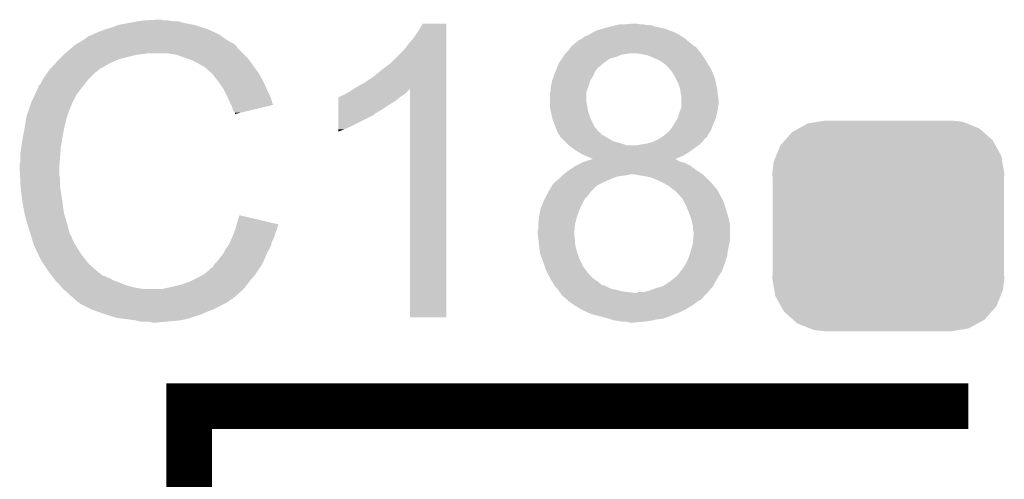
# Model space of a CAD drawing. Extents: x -0.05 to 0.95, y -0.15 to 2.1.
# Tile 37 of 51: x 0.2 to 0.33, y 1.67 to 1.73. Entities that reach past the tile are written whole.
import ezdxf

# ---------------------------------------------------------------- set-up
doc = ezdxf.new("R2010")
doc.units = 0
doc.layers.get('0').update_dxf_attribs({"linetype": 'CONTINUOUS'})
doc.layers.add('LTE_IOT_13_CLICK_V101A_GTO', color=11, linetype='CONTINUOUS')
doc.layers.add('LTE_IOT_13_CLICK_V101A_GTS', color=8, linetype='CONTINUOUS')

# ---------------------------------------------------------------- blocks, each defined once
blk = doc.blocks.new('CUSTOM_86')
for points in [[(-0.01175, 0.01282), (-0.01057, 0.01347), (0.01194, 0.01282), (0.01032, 0.01347)], [(-0.01057, 0.01347), (-0.0092, 0.01369), (0.01032, 0.01347), (0.00976, 0.01369)], [(-0.0092, 0.01369), (-0.00825, 0.01385), (0.00976, 0.01369), (0.00825, 0.01385)], [(-0.01358, 0.01127), (-0.01263, 0.01234), (0.01371, 0.01127), (0.01249, 0.01234)], [(-0.01263, 0.01234), (-0.01175, 0.01282), (0.01249, 0.01234), (0.01194, 0.01282)], [(-0.01475, 0.00922), (-0.01419, 0.01059), (0.01485, 0.00922), (0.01409, 0.01059)], [(-0.01419, 0.01059), (-0.01358, 0.01127), (0.01409, 0.01059), (0.01371, 0.01127)], [(-0.01508, 0.00841), (-0.01475, 0.00922), (0.01499, 0.00841), (0.01485, 0.00922)], [(-0.01525, 0.0069), (-0.01508, 0.00841), (0.01525, 0.0069), (0.01499, 0.00841)], [(-0.0152, 0.00607), (-0.01525, 0.0069), (0.0152, 0.00607), (0.01525, 0.0069)], [(-0.0152, -0.00607), (-0.0152, 0.00607), (0.0152, -0.00607), (0.0152, 0.00607)], [(-0.01525, -0.0069), (-0.0152, -0.00607), (0.01525, -0.0069), (0.0152, -0.00607)], [(-0.01499, -0.00841), (-0.01525, -0.0069), (0.01508, -0.00841), (0.01525, -0.0069)], [(-0.01485, -0.00922), (-0.01499, -0.00841), (0.01475, -0.00922), (0.01508, -0.00841)], [(-0.01409, -0.01059), (-0.01485, -0.00922), (0.01419, -0.01059), (0.01475, -0.00922)], [(-0.01371, -0.01127), (-0.01409, -0.01059), (0.01358, -0.01127), (0.01419, -0.01059)], [(-0.01249, -0.01234), (-0.01371, -0.01127), (0.01263, -0.01234), (0.01358, -0.01127)], [(-0.01194, -0.01282), (-0.01249, -0.01234), (0.01175, -0.01282), (0.01263, -0.01234)], [(-0.01032, -0.01347), (-0.01194, -0.01282), (0.01057, -0.01347), (0.01175, -0.01282)], [(-0.00976, -0.01369), (-0.01032, -0.01347), (0.0092, -0.01369), (0.01057, -0.01347)], [(-0.00825, -0.01385), (-0.00976, -0.01369), (0.00825, -0.01385), (0.0092, -0.01369)]]:
    blk.add_solid(points)

msp = doc.modelspace()

# ---------------------------------------------------------------- linework, layer by layer
at = {"layer": 'LTE_IOT_13_CLICK_V101A_GTO', "const_width": 0.006}
msp.add_lwpolyline([(0.2253, 1.577), (0.2253, 1.6793), (0.3277, 1.6793)], dxfattribs=at)
at = {"layer": 'LTE_IOT_13_CLICK_V101A_GTO'}
for points in [[(0.2159, 1.7294), (0.2175, 1.7297), (0.226, 1.7294), (0.2245, 1.7297)], [(0.2175, 1.7297), (0.2187, 1.7299), (0.2245, 1.7297), (0.2238, 1.7299)], [(0.2187, 1.7299), (0.2193, 1.73), (0.2231, 1.7299), (0.2225, 1.73)], [(0.2193, 1.73), (0.2211, 1.7301), (0.222, 1.73), (0.2216, 1.7301)], [(0.2554, 1.7286), (0.256, 1.7296), (0.2591, 1.7286), (0.2591, 1.7296)], [(0.256, 1.7296), (0.256, 1.7296), (0.2591, 1.7296), (0.256, 1.7296)], [(0.2815, 1.7294), (0.2819, 1.7295), (0.2854, 1.7294), (0.2849, 1.7295)], [(0.2828, 1.7295), (0.2836, 1.7296), (0.2845, 1.7295), (0.2841, 1.7296)], [(0.2125, 1.7281), (0.2129, 1.7283), (0.2293, 1.7281), (0.2289, 1.7283)], [(0.2129, 1.7283), (0.2134, 1.7285), (0.2289, 1.7283), (0.2285, 1.7285)], [(0.2134, 1.7285), (0.2139, 1.7287), (0.2285, 1.7285), (0.22805, 1.7287)], [(0.2139, 1.7287), (0.2145, 1.7289), (0.22805, 1.7287), (0.2276, 1.7289)], [(0.2145, 1.7289), (0.2152, 1.7291), (0.2276, 1.7289), (0.22696, 1.7291)], [(0.2152, 1.7291), (0.2159, 1.7294), (0.22696, 1.7291), (0.226, 1.7294)], [(0.2548, 1.7277), (0.2554, 1.7286), (0.2591, 1.7277), (0.2591, 1.7286)], [(0.2778, 1.7281), (0.2783, 1.7284), (0.28973, 1.7281), (0.2892, 1.7284)], [(0.2783, 1.7284), (0.2789, 1.7287), (0.2892, 1.7284), (0.28842, 1.7287)], [(0.2789, 1.7287), (0.2796, 1.7289), (0.28842, 1.7287), (0.2879, 1.7289)], [(0.2796, 1.7289), (0.2803, 1.7291), (0.2879, 1.7289), (0.28697, 1.7291)], [(0.2803, 1.7291), (0.2807, 1.7292), (0.28697, 1.7291), (0.2865, 1.7292)], [(0.2807, 1.7292), (0.2815, 1.7294), (0.2865, 1.7292), (0.286, 1.7294)], [(0.2815, 1.7294), (0.2815, 1.7294), (0.286, 1.7294), (0.2854, 1.7294)], [(0.2103, 1.7268), (0.21047, 1.7269), (0.2313, 1.7268), (0.2312, 1.7269)], [(0.21047, 1.7269), (0.21063, 1.727), (0.2312, 1.7269), (0.231, 1.727)], [(0.21063, 1.727), (0.2108, 1.7271), (0.231, 1.727), (0.2309, 1.7271)], [(0.2108, 1.7271), (0.21163, 1.7276), (0.2308, 1.7271), (0.23, 1.7276)], [(0.2108, 1.7271), (0.2108, 1.7271), (0.2309, 1.7271), (0.2308, 1.7271)], [(0.21163, 1.7276), (0.2118, 1.7277), (0.23, 1.7276), (0.22986, 1.7277)], [(0.2118, 1.7278), (0.2122, 1.728), (0.22972, 1.7278), (0.22944, 1.728)], [(0.2118, 1.7277), (0.2118, 1.7278), (0.22986, 1.7277), (0.22972, 1.7278)], [(0.2122, 1.728), (0.2125, 1.7281), (0.22944, 1.728), (0.2293, 1.7281)], [(0.2535, 1.7261), (0.2541, 1.7269), (0.2591, 1.7261), (0.2591, 1.7269)], [(0.2541, 1.7269), (0.2548, 1.7277), (0.2591, 1.7269), (0.2591, 1.7277)], [(0.2757, 1.7267), (0.276, 1.727), (0.29158, 1.7267), (0.29122, 1.727)], [(0.276, 1.727), (0.2762, 1.7271), (0.29122, 1.727), (0.2911, 1.7271)], [(0.2762, 1.7271), (0.2765, 1.7274), (0.2911, 1.7271), (0.29074, 1.7274)], [(0.2765, 1.7274), (0.2769, 1.7276), (0.29074, 1.7274), (0.2905, 1.7276)], [(0.2769, 1.7276), (0.2773, 1.7279), (0.2905, 1.7276), (0.29005, 1.7279)], [(0.2773, 1.7279), (0.27755, 1.728), (0.29005, 1.7279), (0.2899, 1.728)], [(0.27755, 1.728), (0.2778, 1.7281), (0.2899, 1.728), (0.28973, 1.7281)], [(0.2088, 1.7255), (0.2089, 1.7256), (0.2184, 1.7255), (0.2194, 1.7256)], [(0.2089, 1.7256), (0.209, 1.7257), (0.2194, 1.7256), (0.2199, 1.7257)], [(0.209, 1.7257), (0.20971, 1.7263), (0.2323, 1.7257), (0.2317, 1.7263)], [(0.20971, 1.7263), (0.21006, 1.7266), (0.2317, 1.7263), (0.2315, 1.7266)], [(0.21006, 1.7266), (0.2103, 1.7268), (0.2315, 1.7266), (0.2313, 1.7268)], [(0.2236, 1.7255), (0.2224, 1.7257), (0.2325, 1.7255), (0.2323, 1.7257)], [(0.2519, 1.7245), (0.2535, 1.7261), (0.2591, 1.7245), (0.2591, 1.7261)], [(0.27463, 1.7255), (0.2747, 1.7256), (0.2821, 1.7255), (0.2828, 1.7256)], [(0.2747, 1.7256), (0.2748, 1.7257), (0.2828, 1.7256), (0.2833, 1.7257)], [(0.2748, 1.7257), (0.2749, 1.7258), (0.29257, 1.7257), (0.2925, 1.7258)], [(0.2749, 1.7258), (0.2752, 1.7261), (0.2925, 1.7258), (0.2922, 1.7261)], [(0.2752, 1.7261), (0.2754, 1.7264), (0.2922, 1.7261), (0.292, 1.7264)], [(0.2754, 1.7264), (0.27553, 1.7266), (0.292, 1.7264), (0.2918, 1.7266)], [(0.27553, 1.7266), (0.2756, 1.7267), (0.2917, 1.7266), (0.29158, 1.7267)], [(0.27553, 1.7266), (0.27553, 1.7266), (0.2918, 1.7266), (0.2917, 1.7266)], [(0.2847, 1.7256), (0.2838, 1.7257), (0.29263, 1.7256), (0.29257, 1.7257)], [(0.2856, 1.7254), (0.2847, 1.7256), (0.29277, 1.7254), (0.29263, 1.7256)], [(0.20699, 1.7236), (0.20763, 1.7243), (0.2135, 1.7236), (0.2147, 1.7243)], [(0.20763, 1.7243), (0.2079, 1.7246), (0.2147, 1.7243), (0.21535, 1.7246)], [(0.2079, 1.7246), (0.2082, 1.7249), (0.21535, 1.7246), (0.216, 1.7249)], [(0.2082, 1.7249), (0.2088, 1.7255), (0.216, 1.7249), (0.2184, 1.7255)], [(0.2247, 1.7251), (0.2236, 1.7255), (0.2329, 1.7251), (0.2325, 1.7255)], [(0.225, 1.725), (0.2247, 1.7251), (0.233, 1.725), (0.2329, 1.7251)], [(0.2256, 1.7248), (0.225, 1.725), (0.23316, 1.7248), (0.233, 1.725)], [(0.2262, 1.7245), (0.2256, 1.7248), (0.2334, 1.7245), (0.23316, 1.7248)], [(0.2264, 1.7244), (0.2262, 1.7245), (0.23347, 1.7244), (0.2334, 1.7245)], [(0.2269, 1.7241), (0.2264, 1.7244), (0.23369, 1.7241), (0.23347, 1.7244)], [(0.2506, 1.7235), (0.2518, 1.7244), (0.2591, 1.7235), (0.2591, 1.7244)], [(0.2518, 1.7244), (0.2518, 1.7245), (0.2591, 1.7244), (0.2591, 1.7245)], [(0.27369, 1.7239), (0.2739, 1.7244), (0.2792, 1.7239), (0.27978, 1.7244)], [(0.2739, 1.7244), (0.27397, 1.7245), (0.27978, 1.7244), (0.2799, 1.7245)], [(0.27397, 1.7245), (0.2743, 1.725), (0.2799, 1.7245), (0.2806, 1.725)], [(0.2743, 1.725), (0.27443, 1.7252), (0.2806, 1.725), (0.2814, 1.7252)], [(0.27443, 1.7252), (0.27463, 1.7255), (0.2814, 1.7252), (0.2821, 1.7255)], [(0.287, 1.7248), (0.2856, 1.7254), (0.29317, 1.7248), (0.29277, 1.7254)], [(0.28733, 1.7246), (0.287, 1.7248), (0.2933, 1.7246), (0.29317, 1.7248)], [(0.2875, 1.7245), (0.28733, 1.7246), (0.29336, 1.7245), (0.2933, 1.7246)], [(0.2879, 1.7242), (0.2875, 1.7245), (0.29354, 1.7242), (0.29336, 1.7245)], [(0.2062, 1.7225), (0.20669, 1.7232), (0.2123, 1.7225), (0.213, 1.7232)], [(0.20669, 1.7232), (0.2069, 1.7235), (0.213, 1.7232), (0.2134, 1.7235)], [(0.2069, 1.7235), (0.20699, 1.7236), (0.2134, 1.7235), (0.2135, 1.7236)], [(0.2273, 1.7239), (0.2269, 1.7241), (0.23383, 1.7239), (0.23369, 1.7241)], [(0.2274, 1.7238), (0.2273, 1.7239), (0.2339, 1.7238), (0.23383, 1.7239)], [(0.22819, 1.7231), (0.2274, 1.7238), (0.2344, 1.7231), (0.2339, 1.7238)], [(0.2283, 1.723), (0.22819, 1.7231), (0.23446, 1.723), (0.2344, 1.7231)], [(0.22878, 1.7224), (0.2283, 1.723), (0.2348, 1.7224), (0.23446, 1.723)], [(0.2495, 1.7226), (0.2506, 1.7235), (0.2591, 1.7226), (0.2591, 1.7235)], [(0.27322, 1.7227), (0.2734, 1.7232), (0.2784, 1.7227), (0.2786, 1.7232)], [(0.2734, 1.7232), (0.27357, 1.7236), (0.2786, 1.7232), (0.2789, 1.7236)], [(0.27357, 1.7236), (0.27369, 1.7239), (0.2789, 1.7236), (0.2791, 1.7239)], [(0.27369, 1.7239), (0.27369, 1.7239), (0.2791, 1.7239), (0.2792, 1.7239)], [(0.2882, 1.7239), (0.2879, 1.7242), (0.29372, 1.7239), (0.29354, 1.7242)], [(0.28846, 1.7236), (0.2882, 1.7239), (0.2939, 1.7236), (0.29372, 1.7239)], [(0.2888, 1.7232), (0.28846, 1.7236), (0.29407, 1.7232), (0.2939, 1.7236)], [(0.2892, 1.7225), (0.2888, 1.7232), (0.29436, 1.7225), (0.29407, 1.7232)], [(0.2057, 1.7216), (0.2059, 1.722), (0.21151, 1.7216), (0.21182, 1.722)], [(0.2059, 1.722), (0.20596, 1.7221), (0.21182, 1.722), (0.2119, 1.7221)], [(0.20596, 1.7221), (0.2062, 1.7225), (0.2119, 1.7221), (0.2123, 1.7225)], [(0.2291, 1.722), (0.22878, 1.7224), (0.235, 1.722), (0.2348, 1.7224)], [(0.22938, 1.7216), (0.2291, 1.722), (0.2352, 1.7216), (0.235, 1.722)], [(0.2472, 1.7212), (0.2483, 1.7218), (0.2591, 1.7212), (0.2591, 1.7218)], [(0.2483, 1.7218), (0.2495, 1.7226), (0.2591, 1.7218), (0.2591, 1.7226)], [(0.27286, 1.7214), (0.273, 1.7221), (0.2778, 1.7214), (0.278, 1.7221)], [(0.273, 1.7221), (0.27322, 1.7227), (0.278, 1.7221), (0.2784, 1.7227)], [(0.28925, 1.7224), (0.2892, 1.7225), (0.2944, 1.7224), (0.29436, 1.7225)], [(0.2896, 1.7217), (0.28925, 1.7224), (0.29455, 1.7217), (0.2944, 1.7224)], [(0.2898, 1.7211), (0.2896, 1.7217), (0.29468, 1.7211), (0.29455, 1.7217)], [(0.20502, 1.7203), (0.2053, 1.7209), (0.2105, 1.7203), (0.21097, 1.7209)], [(0.2053, 1.721), (0.2054, 1.7211), (0.21104, 1.721), (0.21112, 1.7211)], [(0.2053, 1.7209), (0.2053, 1.721), (0.21097, 1.7209), (0.21104, 1.721)], [(0.2054, 1.7211), (0.2055, 1.7214), (0.21112, 1.7211), (0.21136, 1.7214)], [(0.2055, 1.7214), (0.2057, 1.7216), (0.21136, 1.7214), (0.21151, 1.7216)], [(0.2298, 1.721), (0.22938, 1.7216), (0.23547, 1.721), (0.2352, 1.7216)], [(0.22995, 1.7207), (0.2298, 1.721), (0.2356, 1.7207), (0.23547, 1.721)], [(0.2303, 1.72), (0.22995, 1.7207), (0.23595, 1.72), (0.2356, 1.7207)], [(0.2456, 1.7202), (0.2459, 1.7204), (0.2534, 1.7202), (0.2537, 1.7204)], [(0.2459, 1.7204), (0.2463, 1.7206), (0.2537, 1.7204), (0.2539, 1.7206)], [(0.2463, 1.7206), (0.2469, 1.721), (0.2539, 1.7206), (0.2543, 1.721)], [(0.2469, 1.721), (0.2472, 1.7212), (0.2591, 1.721), (0.2591, 1.7212)], [(0.2543, 1.691), (0.2543, 1.721), (0.2591, 1.691), (0.2591, 1.721)], [(0.2727, 1.7204), (0.27277, 1.7206), (0.2775, 1.7204), (0.2775, 1.7206)], [(0.2727, 1.7193), (0.2727, 1.7204), (0.2775, 1.7193), (0.2775, 1.7204)], [(0.27277, 1.7206), (0.2728, 1.7207), (0.2775, 1.7206), (0.27754, 1.7207)], [(0.2728, 1.7211), (0.27286, 1.7214), (0.27769, 1.7211), (0.2778, 1.7214)], [(0.2728, 1.7207), (0.2728, 1.7211), (0.27754, 1.7207), (0.27769, 1.7211)], [(0.28982, 1.721), (0.2898, 1.7211), (0.2947, 1.721), (0.29468, 1.7211)], [(0.2899, 1.7205), (0.28982, 1.721), (0.29476, 1.7205), (0.2947, 1.721)], [(0.28996, 1.7202), (0.2899, 1.7205), (0.2948, 1.7202), (0.29476, 1.7205)], [(0.20407, 1.7179), (0.20447, 1.7191), (0.2094, 1.7179), (0.2099, 1.7191)], [(0.20447, 1.7191), (0.2045, 1.7192), (0.2099, 1.7191), (0.20995, 1.7192)], [(0.2045, 1.7192), (0.20502, 1.7203), (0.20995, 1.7192), (0.2105, 1.7203)], [(0.23034, 1.7199), (0.2303, 1.72), (0.236, 1.7199), (0.23595, 1.72)], [(0.2307, 1.7191), (0.23034, 1.7199), (0.23624, 1.7191), (0.236, 1.7199)], [(0.2308, 1.7189), (0.2307, 1.7191), (0.2363, 1.7189), (0.23624, 1.7191)], [(0.2449, 1.7195), (0.2449, 1.7199), (0.2525, 1.7195), (0.25298, 1.7199)], [(0.2449, 1.719), (0.2449, 1.7195), (0.2517, 1.719), (0.2525, 1.7195)], [(0.245, 1.7199), (0.2451, 1.72), (0.25298, 1.7199), (0.2531, 1.72)], [(0.2451, 1.72), (0.2453, 1.7201), (0.2531, 1.72), (0.25325, 1.7201)], [(0.2453, 1.7201), (0.2456, 1.7202), (0.25325, 1.7201), (0.2534, 1.7202)], [(0.2727, 1.7188), (0.2727, 1.7193), (0.2776, 1.7188), (0.2775, 1.7193)], [(0.29, 1.72), (0.28996, 1.7202), (0.29483, 1.72), (0.2948, 1.7202)], [(0.29, 1.7195), (0.29, 1.72), (0.2949, 1.7195), (0.29483, 1.72)], [(0.29, 1.719), (0.29, 1.7195), (0.2949, 1.719), (0.2949, 1.7195)], [(0.20403, 1.7178), (0.20407, 1.7179), (0.2094, 1.7178), (0.2094, 1.7179)], [(0.2309, 1.7187), (0.2308, 1.7189), (0.23547, 1.7187), (0.2363, 1.7189)], [(0.2311, 1.7181), (0.2309, 1.7187), (0.23296, 1.7181), (0.23547, 1.7187)], [(0.2313, 1.7179), (0.2311, 1.7181), (0.23213, 1.7179), (0.23296, 1.7181)], [(0.2313, 1.7177), (0.2313, 1.7179), (0.2313, 1.7177), (0.23213, 1.7179)], [(0.2449, 1.7184), (0.2449, 1.719), (0.2508, 1.7184), (0.2517, 1.719)], [(0.2449, 1.7178), (0.2449, 1.7184), (0.2498, 1.7178), (0.2508, 1.7184)], [(0.2727, 1.7186), (0.2727, 1.7188), (0.27763, 1.7186), (0.2776, 1.7188)], [(0.27279, 1.7182), (0.2727, 1.7186), (0.2777, 1.7182), (0.27763, 1.7186)], [(0.2729, 1.7177), (0.27279, 1.7182), (0.27784, 1.7177), (0.2777, 1.7182)], [(0.2897, 1.7178), (0.28974, 1.7179), (0.29468, 1.7178), (0.2947, 1.7179)], [(0.28974, 1.7179), (0.28996, 1.7185), (0.2947, 1.7179), (0.2948, 1.7185)], [(0.28996, 1.7185), (0.29, 1.7186), (0.2948, 1.7185), (0.29482, 1.7186)], [(0.29, 1.7186), (0.29, 1.719), (0.29482, 1.7186), (0.2949, 1.719)], [(0.20375, 1.7165), (0.20388, 1.7173), (0.209, 1.7165), (0.2092, 1.7173)], [(0.20388, 1.7173), (0.2039, 1.7174), (0.2092, 1.7173), (0.20925, 1.7174)], [(0.2039, 1.7174), (0.20393, 1.7175), (0.20925, 1.7174), (0.2093, 1.7175)], [(0.20393, 1.7175), (0.204, 1.7177), (0.2093, 1.7175), (0.2093, 1.7177)], [(0.204, 1.7177), (0.20403, 1.7178), (0.2093, 1.7177), (0.2094, 1.7178)], [(0.2449, 1.7177), (0.2449, 1.7178), (0.2497, 1.7177), (0.2498, 1.7178)], [(0.2449, 1.7175), (0.2449, 1.7177), (0.2494, 1.7175), (0.2497, 1.7177)], [(0.2449, 1.7161), (0.2449, 1.7175), (0.2466, 1.7161), (0.2494, 1.7175)], [(0.27295, 1.7175), (0.2729, 1.7177), (0.2779, 1.7175), (0.27784, 1.7177)], [(0.2731, 1.7169), (0.27295, 1.7175), (0.27816, 1.7169), (0.2779, 1.7175)], [(0.27314, 1.7168), (0.2731, 1.7169), (0.2782, 1.7168), (0.27816, 1.7169)], [(0.2734, 1.7161), (0.27314, 1.7168), (0.27855, 1.7161), (0.2782, 1.7168)], [(0.2891, 1.7165), (0.2895, 1.7171), (0.29424, 1.7165), (0.2945, 1.7171)], [(0.2895, 1.7171), (0.2897, 1.7178), (0.2945, 1.7171), (0.29468, 1.7178)], [(0.20339, 1.7145), (0.2036, 1.7156), (0.2086, 1.7145), (0.2088, 1.7156)], [(0.2036, 1.7156), (0.20375, 1.7165), (0.2088, 1.7156), (0.209, 1.7165)], [(0.2449, 1.7157), (0.2449, 1.7161), (0.2457, 1.7157), (0.2466, 1.7161)], [(0.2449, 1.7154), (0.2449, 1.7157), (0.2449, 1.7154), (0.2457, 1.7157)], [(0.27344, 1.716), (0.2734, 1.7161), (0.2786, 1.716), (0.27855, 1.7161)], [(0.27372, 1.7153), (0.27344, 1.716), (0.2792, 1.7153), (0.2786, 1.716)], [(0.2738, 1.7151), (0.27372, 1.7153), (0.27943, 1.7151), (0.2793, 1.7153)], [(0.27372, 1.7153), (0.27372, 1.7153), (0.2793, 1.7153), (0.2792, 1.7153)], [(0.2876, 1.7148), (0.2882, 1.7153), (0.2934, 1.7148), (0.29371, 1.7153)], [(0.2882, 1.7153), (0.2885, 1.7156), (0.29371, 1.7153), (0.2939, 1.7156)], [(0.2885, 1.7156), (0.2888, 1.716), (0.2939, 1.7156), (0.29405, 1.716)], [(0.2888, 1.716), (0.28904, 1.7164), (0.29405, 1.716), (0.2942, 1.7164)], [(0.28904, 1.7164), (0.2891, 1.7165), (0.2942, 1.7164), (0.29424, 1.7165)], [(0.2032, 1.7133), (0.2033, 1.714), (0.2084, 1.7133), (0.20852, 1.714)], [(0.2033, 1.714), (0.20339, 1.7145), (0.20852, 1.714), (0.2086, 1.7145)], [(0.2739, 1.715), (0.2738, 1.7151), (0.2795, 1.715), (0.27943, 1.7151)], [(0.274, 1.7149), (0.2739, 1.715), (0.2797, 1.7149), (0.2795, 1.715)], [(0.274, 1.7148), (0.274, 1.7149), (0.2799, 1.7148), (0.2797, 1.7149)], [(0.2743, 1.7145), (0.274, 1.7148), (0.2804, 1.7145), (0.2799, 1.7148)], [(0.2747, 1.7141), (0.2743, 1.7145), (0.2811, 1.7141), (0.2804, 1.7145)], [(0.2749, 1.7139), (0.2747, 1.7141), (0.2819, 1.7139), (0.2811, 1.7141)], [(0.2854, 1.7138), (0.2861, 1.714), (0.2925, 1.7138), (0.2927, 1.714)], [(0.2861, 1.714), (0.28633, 1.7141), (0.2927, 1.714), (0.2928, 1.7141)], [(0.28633, 1.7141), (0.2868, 1.7143), (0.2928, 1.7141), (0.29295, 1.7143)], [(0.2868, 1.7143), (0.28712, 1.7145), (0.29295, 1.7143), (0.2931, 1.7145)], [(0.28712, 1.7145), (0.28744, 1.7147), (0.2931, 1.7145), (0.2934, 1.7147)], [(0.28744, 1.7147), (0.2876, 1.7148), (0.2934, 1.7147), (0.2934, 1.7148)], [(0.2031, 1.7126), (0.2032, 1.7133), (0.20835, 1.7126), (0.2084, 1.7133)], [(0.2752, 1.7136), (0.2749, 1.7139), (0.2828, 1.7136), (0.2819, 1.7139)], [(0.2753, 1.7135), (0.2752, 1.7136), (0.29212, 1.7135), (0.29226, 1.7136)], [(0.2752, 1.7136), (0.2752, 1.7136), (0.2842, 1.7136), (0.2828, 1.7136)], [(0.276, 1.713), (0.2753, 1.7135), (0.29142, 1.713), (0.29212, 1.7135)], [(0.27648, 1.7127), (0.276, 1.713), (0.291, 1.7127), (0.29142, 1.713)], [(0.2768, 1.7125), (0.27648, 1.7127), (0.29068, 1.7125), (0.291, 1.7127)], [(0.2842, 1.7136), (0.2847, 1.7137), (0.29226, 1.7136), (0.2924, 1.7137)], [(0.2847, 1.7137), (0.2854, 1.7138), (0.2924, 1.7137), (0.2925, 1.7138)], [(0.203, 1.7111), (0.2031, 1.7115), (0.20824, 1.7111), (0.20827, 1.7115)], [(0.2031, 1.7115), (0.2031, 1.7126), (0.20827, 1.7115), (0.20835, 1.7126)], [(0.2774, 1.7122), (0.2768, 1.7125), (0.2902, 1.7122), (0.29068, 1.7125)], [(0.2769, 1.7113), (0.2771, 1.7114), (0.2904, 1.7113), (0.29005, 1.7114)], [(0.2771, 1.7114), (0.27742, 1.7115), (0.29005, 1.7114), (0.2897, 1.7115)], [(0.2779, 1.712), (0.2774, 1.7122), (0.2897, 1.712), (0.2902, 1.7122)], [(0.27742, 1.7115), (0.27775, 1.7116), (0.2897, 1.7115), (0.2895, 1.7116)], [(0.27775, 1.7116), (0.27807, 1.7117), (0.2895, 1.7116), (0.2894, 1.7117)], [(0.2783, 1.7118), (0.2779, 1.712), (0.2892, 1.7118), (0.2897, 1.712)], [(0.27807, 1.7117), (0.27839, 1.7118), (0.2894, 1.7117), (0.2892, 1.7118)], [(0.203, 1.7105), (0.203, 1.7111), (0.2082, 1.7105), (0.20824, 1.7111)], [(0.20305, 1.7096), (0.203, 1.7105), (0.2082, 1.7096), (0.2082, 1.7105)], [(0.27453, 1.7098), (0.2752, 1.7103), (0.29275, 1.7098), (0.292, 1.7103)], [(0.2752, 1.7103), (0.2761, 1.7109), (0.292, 1.7103), (0.2912, 1.7109)], [(0.2761, 1.7109), (0.2769, 1.7113), (0.2912, 1.7109), (0.2904, 1.7113)], [(0.20306, 1.7093), (0.20305, 1.7096), (0.2083, 1.7093), (0.2082, 1.7096)], [(0.2031, 1.7085), (0.20306, 1.7093), (0.2083, 1.7085), (0.2083, 1.7093)], [(0.2733, 1.7087), (0.27342, 1.7088), (0.2797, 1.7087), (0.2799, 1.7088)], [(0.27342, 1.7088), (0.2738, 1.7091), (0.2799, 1.7088), (0.28058, 1.7091)], [(0.2738, 1.7091), (0.2739, 1.7092), (0.28058, 1.7091), (0.2808, 1.7092)], [(0.2739, 1.7092), (0.2742, 1.7095), (0.2808, 1.7092), (0.2816, 1.7095)], [(0.2742, 1.7095), (0.2743, 1.7096), (0.2816, 1.7095), (0.2824, 1.7096)], [(0.2743, 1.7096), (0.2744, 1.7097), (0.2824, 1.7096), (0.283, 1.7097)], [(0.2744, 1.7097), (0.27453, 1.7098), (0.283, 1.7097), (0.2833, 1.7098)], [(0.2842, 1.7097), (0.2836, 1.7098), (0.2929, 1.7097), (0.29275, 1.7098)], [(0.2848, 1.7096), (0.2842, 1.7097), (0.293, 1.7096), (0.2929, 1.7097)], [(0.2859, 1.7094), (0.2848, 1.7096), (0.2932, 1.7094), (0.293, 1.7096)], [(0.2869, 1.709), (0.2859, 1.7094), (0.2936, 1.709), (0.2932, 1.7094)], [(0.2871, 1.7089), (0.2869, 1.709), (0.2937, 1.7089), (0.2936, 1.709)], [(0.2877, 1.7086), (0.2871, 1.7089), (0.29397, 1.7086), (0.2937, 1.7089)], [(0.20313, 1.7082), (0.2031, 1.7085), (0.2083, 1.7082), (0.2083, 1.7085)], [(0.20319, 1.7076), (0.20313, 1.7082), (0.2084, 1.7076), (0.2083, 1.7082)], [(0.2033, 1.7065), (0.20319, 1.7076), (0.20857, 1.7065), (0.2084, 1.7076)], [(0.27246, 1.7074), (0.273, 1.7083), (0.278, 1.7074), (0.2789, 1.7083)], [(0.273, 1.7083), (0.273, 1.7084), (0.2789, 1.7083), (0.2791, 1.7084)], [(0.2731, 1.7084), (0.2733, 1.7087), (0.2791, 1.7084), (0.2797, 1.7087)], [(0.2884, 1.7082), (0.2877, 1.7086), (0.29432, 1.7082), (0.29397, 1.7086)], [(0.28865, 1.708), (0.2884, 1.7082), (0.2945, 1.708), (0.29432, 1.7082)], [(0.28878, 1.7079), (0.28865, 1.708), (0.2946, 1.7079), (0.2945, 1.708)], [(0.2889, 1.7078), (0.28878, 1.7079), (0.29467, 1.7078), (0.2946, 1.7079)], [(0.2892, 1.7076), (0.2889, 1.7078), (0.2948, 1.7076), (0.29467, 1.7078)], [(0.2893, 1.7075), (0.2892, 1.7076), (0.29485, 1.7075), (0.2948, 1.7076)], [(0.28974, 1.707), (0.2893, 1.7075), (0.2951, 1.707), (0.29485, 1.7075)], [(0.20334, 1.7063), (0.2033, 1.7065), (0.2086, 1.7063), (0.20857, 1.7065)], [(0.2036, 1.7048), (0.20334, 1.7063), (0.2088, 1.7048), (0.2086, 1.7063)], [(0.27178, 1.706), (0.2719, 1.7063), (0.277, 1.706), (0.27717, 1.7063)], [(0.2719, 1.7063), (0.2721, 1.7067), (0.27717, 1.7063), (0.2774, 1.7067)], [(0.2721, 1.7067), (0.2723, 1.7071), (0.2774, 1.7067), (0.2778, 1.7071)], [(0.2723, 1.7071), (0.2724, 1.7073), (0.2778, 1.7071), (0.27793, 1.7073)], [(0.2724, 1.7073), (0.27246, 1.7074), (0.27793, 1.7073), (0.278, 1.7074)], [(0.2901, 1.7066), (0.28974, 1.707), (0.29533, 1.7066), (0.2951, 1.707)], [(0.29027, 1.7063), (0.2901, 1.7066), (0.2955, 1.7063), (0.29533, 1.7066)], [(0.2906, 1.7057), (0.29027, 1.7063), (0.2957, 1.7057), (0.2955, 1.7063)], [(0.2713, 1.7043), (0.27148, 1.7052), (0.2763, 1.7043), (0.2766, 1.7052)], [(0.27148, 1.7052), (0.2715, 1.7053), (0.2766, 1.7052), (0.27665, 1.7053)], [(0.2715, 1.7053), (0.27178, 1.706), (0.27665, 1.7053), (0.277, 1.706)], [(0.29072, 1.7054), (0.2906, 1.7057), (0.2958, 1.7054), (0.2957, 1.7057)], [(0.291, 1.7047), (0.29072, 1.7054), (0.29601, 1.7047), (0.2958, 1.7054)], [(0.2038, 1.704), (0.2036, 1.7048), (0.20903, 1.704), (0.2088, 1.7048)], [(0.20397, 1.7034), (0.2038, 1.704), (0.2092, 1.7034), (0.20903, 1.704)], [(0.2316, 1.7035), (0.2319, 1.7044), (0.23572, 1.7035), (0.2319, 1.7044)], [(0.2712, 1.7034), (0.2713, 1.7043), (0.27605, 1.7034), (0.2763, 1.7043)], [(0.29111, 1.7044), (0.291, 1.7047), (0.2961, 1.7044), (0.29601, 1.7047)], [(0.2913, 1.7039), (0.29111, 1.7044), (0.29623, 1.7039), (0.2961, 1.7044)], [(0.29146, 1.7032), (0.2913, 1.7039), (0.2964, 1.7032), (0.29623, 1.7039)], [(0.2042, 1.7026), (0.20397, 1.7034), (0.20941, 1.7026), (0.2092, 1.7034)], [(0.20443, 1.7019), (0.2042, 1.7026), (0.2096, 1.7019), (0.20941, 1.7026)], [(0.23117, 1.7021), (0.23132, 1.7025), (0.2366, 1.7021), (0.2368, 1.7025)], [(0.23132, 1.7025), (0.2314, 1.7027), (0.2368, 1.7025), (0.23685, 1.7027)], [(0.2314, 1.7027), (0.23145, 1.7029), (0.23685, 1.7027), (0.2369, 1.7029)], [(0.23145, 1.7029), (0.2315, 1.7031), (0.2369, 1.7029), (0.237, 1.7031)], [(0.2315, 1.7031), (0.23152, 1.7032), (0.237, 1.7031), (0.237, 1.7032)], [(0.23152, 1.7032), (0.2316, 1.7035), (0.237, 1.7032), (0.23572, 1.7035)], [(0.2711, 1.7024), (0.2712, 1.7027), (0.27593, 1.7024), (0.27596, 1.7027)], [(0.2711, 1.702), (0.2711, 1.7024), (0.2759, 1.702), (0.27593, 1.7024)], [(0.2712, 1.7032), (0.2712, 1.7034), (0.276, 1.7032), (0.27605, 1.7034)], [(0.2712, 1.7027), (0.2712, 1.7032), (0.27596, 1.7027), (0.276, 1.7032)], [(0.2915, 1.703), (0.29146, 1.7032), (0.2964, 1.703), (0.2964, 1.7032)], [(0.2915, 1.7024), (0.2915, 1.703), (0.2964, 1.7024), (0.2964, 1.703)], [(0.2916, 1.7022), (0.2915, 1.7024), (0.2964, 1.7022), (0.2964, 1.7024)], [(0.20447, 1.7018), (0.20443, 1.7019), (0.2097, 1.7018), (0.2096, 1.7019)], [(0.20453, 1.7016), (0.20447, 1.7018), (0.2098, 1.7016), (0.2097, 1.7018)], [(0.2046, 1.7014), (0.20453, 1.7016), (0.20987, 1.7014), (0.2098, 1.7016)], [(0.20463, 1.7013), (0.2046, 1.7014), (0.2099, 1.7013), (0.20987, 1.7014)], [(0.2047, 1.701), (0.20463, 1.7013), (0.21005, 1.701), (0.2099, 1.7013)], [(0.2048, 1.7007), (0.2047, 1.701), (0.2102, 1.7007), (0.21005, 1.701)], [(0.2305, 1.7005), (0.23071, 1.701), (0.23606, 1.7005), (0.2362, 1.701)], [(0.23071, 1.701), (0.23097, 1.7016), (0.2362, 1.701), (0.2365, 1.7016)], [(0.23097, 1.7016), (0.2311, 1.7019), (0.2365, 1.7016), (0.23656, 1.7019)], [(0.2311, 1.7019), (0.23117, 1.7021), (0.23656, 1.7019), (0.2366, 1.7021)], [(0.27114, 1.7017), (0.2711, 1.702), (0.2759, 1.7017), (0.2759, 1.702)], [(0.27119, 1.7013), (0.27114, 1.7017), (0.276, 1.7013), (0.2759, 1.7017)], [(0.2712, 1.7012), (0.27119, 1.7013), (0.276, 1.7012), (0.276, 1.7013)], [(0.27124, 1.7008), (0.2712, 1.7012), (0.276, 1.7008), (0.276, 1.7012)], [(0.2915, 1.7007), (0.29153, 1.7011), (0.2963, 1.7007), (0.2964, 1.7011)], [(0.29153, 1.7011), (0.2916, 1.7019), (0.2964, 1.7011), (0.2964, 1.7019)], [(0.2916, 1.7019), (0.2916, 1.7022), (0.2964, 1.7019), (0.2964, 1.7022)], [(0.2049, 1.7004), (0.2048, 1.7007), (0.21039, 1.7004), (0.2102, 1.7007)], [(0.205, 1.7002), (0.2049, 1.7004), (0.21051, 1.7002), (0.21039, 1.7004)], [(0.20514, 1.6999), (0.205, 1.7002), (0.2107, 1.6999), (0.21051, 1.7002)], [(0.20556, 1.699), (0.20514, 1.6999), (0.2113, 1.699), (0.2107, 1.6999)], [(0.2299, 1.6996), (0.2301, 1.7), (0.2356, 1.6996), (0.23583, 1.7)], [(0.2301, 1.7), (0.23034, 1.7003), (0.23583, 1.7), (0.236, 1.7003)], [(0.23034, 1.7003), (0.2305, 1.7005), (0.236, 1.7003), (0.23606, 1.7005)], [(0.27131, 1.7002), (0.27124, 1.7008), (0.2761, 1.7002), (0.276, 1.7008)], [(0.27139, 1.6995), (0.27131, 1.7002), (0.2763, 1.6995), (0.2761, 1.7002)], [(0.2912, 1.6996), (0.29123, 1.6997), (0.29609, 1.6996), (0.2961, 1.6997)], [(0.29123, 1.6997), (0.2915, 1.7007), (0.2961, 1.6997), (0.2963, 1.7007)], [(0.2058, 1.6985), (0.20556, 1.699), (0.2117, 1.6985), (0.2113, 1.699)], [(0.20613, 1.698), (0.2058, 1.6985), (0.2121, 1.698), (0.2117, 1.6985)], [(0.2288, 1.6982), (0.2291, 1.6985), (0.23499, 1.6982), (0.23512, 1.6985)], [(0.2291, 1.6985), (0.2294, 1.6989), (0.23512, 1.6985), (0.23529, 1.6989)], [(0.2294, 1.6989), (0.2298, 1.6994), (0.23529, 1.6989), (0.23551, 1.6994)], [(0.2298, 1.6994), (0.2299, 1.6996), (0.23551, 1.6994), (0.2356, 1.6996)], [(0.2714, 1.6994), (0.27139, 1.6995), (0.27633, 1.6994), (0.2763, 1.6995)], [(0.27159, 1.6989), (0.2714, 1.6994), (0.2765, 1.6989), (0.27633, 1.6994)], [(0.2717, 1.6986), (0.27159, 1.6989), (0.27663, 1.6986), (0.2765, 1.6989)], [(0.27184, 1.6982), (0.2717, 1.6986), (0.2768, 1.6982), (0.27663, 1.6986)], [(0.2905, 1.6979), (0.2909, 1.6987), (0.29563, 1.6979), (0.2959, 1.6987)], [(0.2909, 1.6987), (0.291, 1.699), (0.2959, 1.6987), (0.296, 1.699)], [(0.291, 1.699), (0.2912, 1.6996), (0.296, 1.699), (0.29609, 1.6996)], [(0.20667, 1.6972), (0.20613, 1.698), (0.213, 1.6972), (0.2121, 1.698)], [(0.2068, 1.697), (0.20667, 1.6972), (0.21325, 1.697), (0.213, 1.6972)], [(0.2273, 1.6967), (0.2278, 1.6971), (0.23403, 1.6967), (0.2343, 1.6971)], [(0.2278, 1.6971), (0.2281, 1.6974), (0.2343, 1.6971), (0.2345, 1.6974)], [(0.2281, 1.6974), (0.2283, 1.6975), (0.2345, 1.6974), (0.23457, 1.6975)], [(0.2283, 1.6975), (0.2285, 1.6978), (0.23457, 1.6975), (0.23477, 1.6978)], [(0.2285, 1.6978), (0.22865, 1.698), (0.23477, 1.6978), (0.2349, 1.698)], [(0.22865, 1.698), (0.2288, 1.6982), (0.2349, 1.698), (0.23499, 1.6982)], [(0.27188, 1.6981), (0.27184, 1.6982), (0.2769, 1.6981), (0.2768, 1.6982)], [(0.27199, 1.6978), (0.27188, 1.6981), (0.277, 1.6978), (0.2769, 1.6981)], [(0.27209, 1.6975), (0.27199, 1.6978), (0.2772, 1.6975), (0.277, 1.6978)], [(0.2722, 1.6972), (0.27209, 1.6975), (0.27742, 1.6972), (0.2772, 1.6975)], [(0.27225, 1.6971), (0.2722, 1.6972), (0.2775, 1.6971), (0.27742, 1.6972)], [(0.2725, 1.6966), (0.27225, 1.6971), (0.2779, 1.6966), (0.2775, 1.6971)], [(0.28986, 1.697), (0.2901, 1.6973), (0.2953, 1.697), (0.29541, 1.6973)], [(0.2901, 1.6973), (0.29043, 1.6978), (0.29541, 1.6973), (0.2956, 1.6978)], [(0.29043, 1.6978), (0.2905, 1.6979), (0.2956, 1.6978), (0.29563, 1.6979)], [(0.20726, 1.6964), (0.2068, 1.697), (0.214, 1.6964), (0.21325, 1.697)], [(0.20742, 1.6962), (0.20726, 1.6964), (0.2146, 1.6962), (0.2142, 1.6964)], [(0.20726, 1.6964), (0.20726, 1.6964), (0.2142, 1.6964), (0.214, 1.6964)], [(0.20749, 1.6961), (0.20742, 1.6962), (0.2149, 1.6961), (0.2146, 1.6962)], [(0.20765, 1.6959), (0.20749, 1.6961), (0.2152, 1.6959), (0.2149, 1.6961)], [(0.2078, 1.6957), (0.20765, 1.6959), (0.21573, 1.6957), (0.2152, 1.6959)], [(0.2254, 1.6957), (0.2266, 1.6963), (0.2332, 1.6957), (0.23372, 1.6963)], [(0.2266, 1.6963), (0.22695, 1.6965), (0.23372, 1.6963), (0.2339, 1.6965)], [(0.22695, 1.6965), (0.2273, 1.6967), (0.2339, 1.6965), (0.23403, 1.6967)], [(0.27275, 1.6961), (0.2725, 1.6966), (0.2784, 1.6961), (0.2779, 1.6966)], [(0.2728, 1.696), (0.27275, 1.6961), (0.27855, 1.696), (0.2784, 1.6961)], [(0.273, 1.6957), (0.2728, 1.696), (0.279, 1.6957), (0.27855, 1.696)], [(0.2885, 1.6957), (0.2894, 1.6964), (0.2945, 1.6957), (0.2949, 1.6964)], [(0.2894, 1.6964), (0.2895, 1.6965), (0.2949, 1.6964), (0.29497, 1.6965)], [(0.2895, 1.6965), (0.2897, 1.6968), (0.29497, 1.6965), (0.29517, 1.6968)], [(0.2897, 1.6968), (0.28986, 1.697), (0.29517, 1.6968), (0.2953, 1.697)], [(0.2079, 1.6956), (0.2078, 1.6957), (0.216, 1.6956), (0.21573, 1.6957)], [(0.2083, 1.6952), (0.2079, 1.6956), (0.217, 1.6952), (0.216, 1.6956)], [(0.20854, 1.6949), (0.2083, 1.6952), (0.2181, 1.6949), (0.217, 1.6952)], [(0.2087, 1.6947), (0.20854, 1.6949), (0.2193, 1.6947), (0.2181, 1.6949)], [(0.2092, 1.6943), (0.2087, 1.6947), (0.232, 1.6943), (0.2324, 1.6947)], [(0.2217, 1.6947), (0.2221, 1.6948), (0.2324, 1.6947), (0.2325, 1.6948)], [(0.2221, 1.6948), (0.2226, 1.6949), (0.2325, 1.6948), (0.2326, 1.6949)], [(0.2226, 1.6949), (0.2231, 1.695), (0.2326, 1.6949), (0.23267, 1.695)], [(0.2231, 1.695), (0.2243, 1.6953), (0.23267, 1.695), (0.2329, 1.6953)], [(0.2243, 1.6953), (0.2254, 1.6957), (0.2329, 1.6953), (0.2332, 1.6957)], [(0.2732, 1.6954), (0.273, 1.6957), (0.27936, 1.6954), (0.279, 1.6957)], [(0.2733, 1.6952), (0.2732, 1.6954), (0.2796, 1.6952), (0.27936, 1.6954)], [(0.2734, 1.695), (0.2733, 1.6952), (0.2802, 1.695), (0.2798, 1.6952)], [(0.2733, 1.6952), (0.2733, 1.6952), (0.2798, 1.6952), (0.2796, 1.6952)], [(0.2735, 1.6949), (0.2734, 1.695), (0.2804, 1.6949), (0.2802, 1.695)], [(0.2737, 1.6947), (0.2735, 1.6949), (0.2809, 1.6947), (0.2804, 1.6949)], [(0.2738, 1.6946), (0.2737, 1.6947), (0.2815, 1.6946), (0.2809, 1.6947)], [(0.27393, 1.6944), (0.2738, 1.6946), (0.2822, 1.6944), (0.2815, 1.6946)], [(0.2858, 1.6945), (0.2866, 1.6948), (0.29367, 1.6945), (0.29393, 1.6948)], [(0.2866, 1.6948), (0.28727, 1.695), (0.29393, 1.6948), (0.2941, 1.695)], [(0.28727, 1.695), (0.2876, 1.6951), (0.2941, 1.695), (0.29416, 1.6951)], [(0.2876, 1.6951), (0.2885, 1.6957), (0.29416, 1.6951), (0.2945, 1.6957)], [(0.2096, 1.6939), (0.2092, 1.6943), (0.23154, 1.6939), (0.232, 1.6943)], [(0.21, 1.6936), (0.2096, 1.6939), (0.2312, 1.6936), (0.23154, 1.6939)], [(0.2102, 1.6934), (0.21, 1.6936), (0.231, 1.6934), (0.2311, 1.6936)], [(0.21, 1.6936), (0.21, 1.6936), (0.2311, 1.6936), (0.2312, 1.6936)], [(0.2103, 1.6933), (0.2102, 1.6934), (0.2307, 1.6933), (0.231, 1.6934)], [(0.2105, 1.6931), (0.2103, 1.6933), (0.2305, 1.6931), (0.2307, 1.6933)], [(0.27407, 1.6942), (0.27393, 1.6944), (0.2838, 1.6942), (0.2822, 1.6944)], [(0.2742, 1.694), (0.27407, 1.6942), (0.2932, 1.694), (0.2934, 1.6942)], [(0.2745, 1.6937), (0.2742, 1.694), (0.2929, 1.6937), (0.2932, 1.694)], [(0.27462, 1.6936), (0.2745, 1.6937), (0.2929, 1.6936), (0.2929, 1.6937)], [(0.27473, 1.6935), (0.27462, 1.6936), (0.2927, 1.6935), (0.2929, 1.6936)], [(0.27497, 1.6933), (0.27473, 1.6935), (0.2926, 1.6933), (0.2927, 1.6935)], [(0.27508, 1.6932), (0.27497, 1.6933), (0.2923, 1.6932), (0.2926, 1.6933)], [(0.2841, 1.6942), (0.2843, 1.6943), (0.2934, 1.6942), (0.2935, 1.6943)], [(0.285, 1.6943), (0.2858, 1.6945), (0.2935, 1.6943), (0.29367, 1.6945)], [(0.2108, 1.6929), (0.2105, 1.6931), (0.23017, 1.6929), (0.2305, 1.6931)], [(0.2109, 1.6928), (0.2109, 1.6929), (0.23, 1.6928), (0.23017, 1.6929)], [(0.2125, 1.692), (0.2109, 1.6928), (0.2284, 1.692), (0.23, 1.6928)], [(0.21335, 1.6917), (0.2125, 1.692), (0.2276, 1.6917), (0.2284, 1.692)], [(0.2752, 1.6931), (0.27508, 1.6932), (0.29217, 1.6931), (0.2923, 1.6932)], [(0.2759, 1.6926), (0.2752, 1.6931), (0.2915, 1.6926), (0.29217, 1.6931)], [(0.2767, 1.6921), (0.2759, 1.6926), (0.29067, 1.6921), (0.2915, 1.6926)], [(0.2769, 1.692), (0.2767, 1.6921), (0.2905, 1.692), (0.29067, 1.6921)], [(0.2775, 1.6917), (0.2769, 1.692), (0.2899, 1.6917), (0.2905, 1.692)], [(0.2142, 1.6914), (0.21335, 1.6917), (0.2269, 1.6914), (0.2276, 1.6917)], [(0.2158, 1.6909), (0.2142, 1.6914), (0.2254, 1.6909), (0.2269, 1.6914)], [(0.2166, 1.6908), (0.2158, 1.6909), (0.2251, 1.6908), (0.2254, 1.6909)], [(0.2182, 1.6906), (0.2166, 1.6908), (0.2242, 1.6906), (0.2251, 1.6908)], [(0.2782, 1.6914), (0.2775, 1.6917), (0.2891, 1.6914), (0.2899, 1.6917)], [(0.279, 1.6912), (0.2782, 1.6914), (0.28863, 1.6912), (0.2891, 1.6914)], [(0.27937, 1.6911), (0.279, 1.6912), (0.2884, 1.6911), (0.28863, 1.6912)], [(0.2805, 1.6908), (0.27937, 1.6911), (0.2876, 1.6908), (0.2884, 1.6911)], [(0.2808, 1.6907), (0.2805, 1.6908), (0.2867, 1.6907), (0.2876, 1.6908)], [(0.2811, 1.6906), (0.2808, 1.6907), (0.28625, 1.6906), (0.2867, 1.6907)], [(0.21855, 1.6905), (0.2182, 1.6906), (0.2232, 1.6905), (0.2242, 1.6906)], [(0.2189, 1.6904), (0.21855, 1.6905), (0.2221, 1.6904), (0.2232, 1.6905)], [(0.2204, 1.6903), (0.22, 1.6904), (0.221, 1.6903), (0.2221, 1.6904)], [(0.2818, 1.6905), (0.2811, 1.6906), (0.2858, 1.6905), (0.28625, 1.6906)], [(0.2823, 1.6904), (0.2818, 1.6905), (0.2848, 1.6904), (0.2858, 1.6905)], [(0.2832, 1.6903), (0.2828, 1.6904), (0.2838, 1.6903), (0.2848, 1.6904)]]:
    msp.add_solid(points, dxfattribs=at)

# ---------------------------------------------------------------- block references
at = {"layer": 'LTE_IOT_13_CLICK_V101A_GTS'}
msp.add_blockref('CUSTOM_86', (0.3172, 1.703), dxfattribs=at)

doc.saveas('drawing.dxf')
